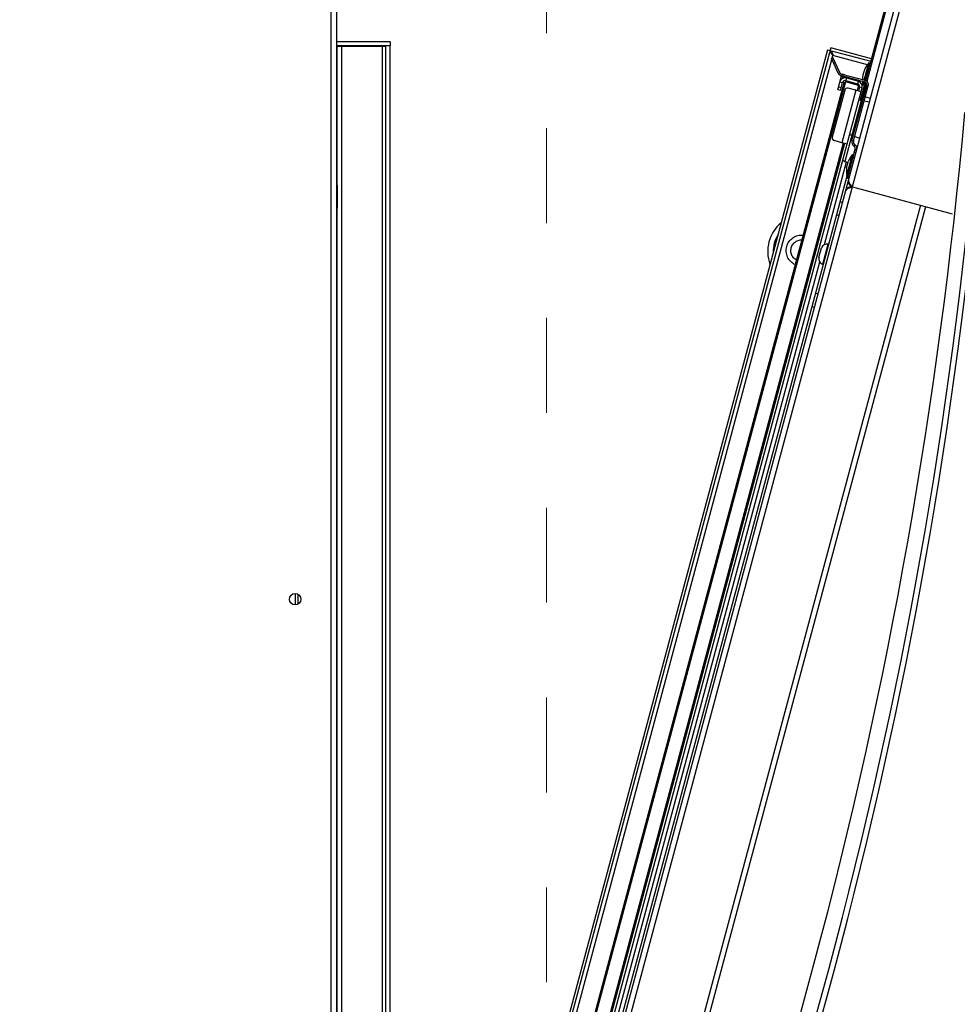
# Model space of a CAD drawing. Header units: millimetres. Extents: x -486876 to 553054, y -140324 to 834178.
# Tile 55 of 155: x -82888 to -82542, y 74179 to 74542. Entities that reach past the tile are written whole.
import ezdxf
from ezdxf.enums import TextEntityAlignment as Align

# ---------------------------------------------------------------- set-up
doc = ezdxf.new("R2010")
doc.units = ezdxf.units.MM
doc.linetypes.add('DASH2', pattern=[0.75, 0.5, -0.25])
doc.linetypes.add('XREF$0$0.5_0.5', pattern=[1, 0.5, -0.5])
doc.layers.add('_XREF', color=252, linetype='DASH2', lineweight=13)
for name, color, linetype in [('XREF$0$DRZWI', 8, 'Continuous'), ('XREF$0$MEBLE_ŁAZIENKOWE_I_KUCHENNE', 8, 'Continuous'), ('XREF$0$WYPEŁNIENIA', 8, 'Continuous')]:
    doc.layers.add(name, color=color, linetype=linetype)
doc.styles.add('XREF$0$APLUS', font='arial.ttf', dxfattribs={"width": 0.6})

# ---------------------------------------------------------------- blocks, each defined once
blk = doc.blocks.new('XREF')
at = {"layer": 'XREF$0$WYPEŁNIENIA'}
h = blk.add_hatch(dxfattribs=at)
h.set_pattern_fill('ANSI31', color=256, scale=3)
h.set_pattern_definition([(45, (-52999.89869501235, 13162.69405348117), (-6.735192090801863, 6.735192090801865), [])])
h.paths.add_polyline_path([(2833.433795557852, 10024.03616853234), (2806.555606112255, 10024.03616853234), (2806.555606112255, 10062.95404092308), (2756.555606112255, 10062.95404092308), (2756.555606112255, 10102.95404092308), (2726.651723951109, 10102.95404092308), (2725.8784229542, 10101.79483248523), (2725.8784229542, 10033.49172764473), (2680.313831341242, 10033.49172764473), (2680.313831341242, 10102.95404092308), (2641.555606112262, 10102.95404092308), (2641.555606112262, 10024.03616853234), (2546.555606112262, 10024.03616853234), (2546.555606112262, 9984.036168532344), (2833.433795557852, 9984.036168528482)])
h.paths.add_polyline_path([(3066.996169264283, 10024.03616853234), (2833.433795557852, 10024.03616853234), (2833.433795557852, 9984.036168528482), (3066.996169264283, 9984.036168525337), (3066.996169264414, 9994.036168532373)])
h.paths.add_polyline_path([(2456.555606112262, 10024.03616853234), (2376.555606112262, 10024.03616853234), (2376.555606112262, 10044.03616853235), (2361.555606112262, 10044.03616853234), (2361.555606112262, 10024.03616853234), (2161.555606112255, 10024.03616853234), (2161.555606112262, 10141.98686812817), (2121.555606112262, 10141.98686812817), (2121.555606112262, 9894.373940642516), (1846.555606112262, 9894.373940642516), (1846.555606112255, 9872.666802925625), (1876.555606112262, 9872.666802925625), (2121.555606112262, 9872.666802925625), (2121.555606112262, 9779.124947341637), (2161.555606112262, 9779.124947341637), (2161.555606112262, 9869.373940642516), (2161.555606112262, 9984.036168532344), (2456.555606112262, 9984.036168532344)])
h.paths.add_polyline_path([(2376.555606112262, 10304.91120831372), (2361.555606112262, 10304.91120831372), (2361.555606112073, 10144.03616853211), (2371.638122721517, 10144.03616853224), (2376.555606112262, 10144.03616853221)])
h.paths.add_polyline_path([(2444.575661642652, 10649.37394064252), (2192.94354898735, 10649.37394064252), (2192.94354898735, 10634.37394064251), (2379.575661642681, 10634.37394064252), (2379.575661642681, 10589.37394064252), (2444.575661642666, 10589.37394064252)])
h.paths.add_polyline_path([(2161.555606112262, 10634.37394064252), (2192.94354898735, 10634.37394064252), (2192.94354898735, 10649.37394064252), (2161.555606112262, 10649.37394064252), (2161.555606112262, 10704.67267602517), (2121.555606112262, 10704.67267602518), (2121.555606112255, 10581.69647244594), (2161.555606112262, 10581.69647244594)])
h.paths.add_polyline_path([(2647.019891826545, 10553.67720751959), (2666.091320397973, 10553.67720751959), (2666.091320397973, 10567.17720751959), (2647.019891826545, 10567.17720751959)], flags=16)
h.paths.add_polyline_path([(2530.525444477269, 10311.91120831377), (2530.525444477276, 10304.91120831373), (2666.555606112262, 10304.91120831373), (2666.555606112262, 10392.95404092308), (2646.555606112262, 10392.95404092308), (2646.555606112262, 10322.95404092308), (2530.525444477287, 10322.95404092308)])
edge = h.paths.add_edge_path()
edge.add_line((2430.525444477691, 10304.91120831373), (2430.525444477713, 10311.91120831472))
edge.add_line((2430.525444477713, 10311.91120831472), (2433.025444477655, 10311.91120831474))
edge.add_line((2433.025444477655, 10311.91120831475), (2430.525444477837, 10314.91120831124))
edge.add_arc((2428.7615503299, 10318.93262461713), 4.391253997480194, 293.6834626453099, 426.3165373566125)
edge.add_line((2430.525444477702, 10322.95404092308), (2161.555606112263, 10322.95404092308))
edge.add_line((2161.555606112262, 10322.95404092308), (2161.555606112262, 10418.77213226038))
edge.add_line((2161.555606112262, 10418.77213226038), (2121.555606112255, 10418.77213226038))
edge.add_line((2121.555606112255, 10418.77213226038), (2121.555606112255, 10304.91120831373))
edge.add_line((2121.555606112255, 10304.91120831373), (2430.525444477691, 10304.91120831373))
h.paths.add_polyline_path([(2666.555606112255, 10649.37394064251), (2641.647590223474, 10649.37394064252), (2641.647590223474, 10634.37394064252), (2646.555606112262, 10634.37394064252), (2646.555606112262, 10497.95404092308), (2666.555606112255, 10497.95404092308)])
at = {"layer": 'XREF$0$MEBLE_ŁAZIENKOWE_I_KUCHENNE'}
for p, q in [((2742.556635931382, 10331.26990154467), (2742.556635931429, 10426.31212132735)), ((2742.756635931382, 10399.88712132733), (2742.756635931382, 10331.26990154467)), ((2763.406135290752, 10396.82483465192), (2762.269919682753, 10392.58442027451)), ((2763.467372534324, 10396.86018999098), (2762.314812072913, 10392.5587757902)), ((2746.204038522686, 10331.27343935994), (2763.718327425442, 10396.63765540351)), ((2746.411149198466, 10331.27364626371), (2763.937394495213, 10396.68248417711)), ((2744.731635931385, 10394.01386391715), (2742.756635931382, 10394.01386391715)), ((2742.781635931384, 10331.27002037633), (2742.781635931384, 10393.87746751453)), ((2744.731635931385, 10393.86387214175), (2742.781635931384, 10393.86387214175)), ((2744.581635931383, 10332.94595706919), (2744.581635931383, 10393.86387214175)), ((2744.731635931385, 10394.01386391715), (2744.731635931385, 10393.86387214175)), ((2744.731635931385, 10333.50576469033), (2744.731635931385, 10393.86387214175)), ((2742.957683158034, 10393.85140867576), (2744.457683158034, 10393.85417836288)), ((2742.957683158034, 10331.27019624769), (2742.957683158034, 10393.85140867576)), ((2760.867668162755, 10393.72625681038), (2744.132931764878, 10331.27137032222)), ((2760.990142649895, 10393.7969674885), (2744.236487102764, 10331.27147377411)), ((2744.457683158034, 10332.48335902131), (2744.457683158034, 10393.85417836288)), ((2760.867668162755, 10393.72625681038), (2762.461445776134, 10393.29920538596)), ((2762.487327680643, 10393.39579796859), (2760.990142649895, 10393.7969674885)), ((2761.045817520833, 10393.42519343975), (2761.069921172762, 10393.51514949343)), ((2762.342512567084, 10393.17415965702), (2761.069921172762, 10393.51514949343)), ((2744.391820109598, 10331.27162895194), (2761.030636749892, 10393.36853803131)), ((2761.066026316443, 10393.43461695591), (2761.011647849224, 10393.4092598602)), ((2761.265218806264, 10392.86547518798), (2761.011647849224, 10393.4092598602)), ((2761.319597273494, 10392.89083228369), (2761.066026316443, 10393.43461695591)), ((2761.150549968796, 10393.2533553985), (2761.096171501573, 10393.2279983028)), ((2762.221623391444, 10392.59736122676), (2762.393547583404, 10393.23899104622)), ((2762.265800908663, 10392.58552389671), (2762.437725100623, 10393.22715371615)), ((2762.437725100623, 10393.22715371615), (2762.393547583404, 10393.23899104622)), ((2762.440740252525, 10393.22193131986), (2762.437725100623, 10393.22715371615)), ((2761.265218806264, 10392.86547518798), (2761.319597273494, 10392.89083228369)), ((2761.394716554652, 10392.75681367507), (2761.410245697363, 10392.81476922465)), ((2761.404468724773, 10392.8318463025), (2761.400586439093, 10392.8173574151)), ((2761.404468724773, 10392.8318463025), (2761.501061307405, 10392.80596439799)), ((2762.260260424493, 10392.58700846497), (2761.410245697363, 10392.81476922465)), ((2761.497179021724, 10392.79147551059), (2761.501061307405, 10392.80596439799)), ((2761.471711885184, 10392.50324569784), (2745.064929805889, 10331.2723013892)), ((2761.532949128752, 10392.5386010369), (2745.116707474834, 10331.27235311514)), ((2761.249177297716, 10392.25229080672), (2761.385057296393, 10392.75940186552)), ((2761.326823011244, 10392.54206855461), (2761.423415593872, 10392.5161866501)), ((2761.345769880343, 10392.22640890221), (2761.423415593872, 10392.5161866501)), ((2761.378586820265, 10392.73525371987), (2761.475179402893, 10392.70937181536)), ((2762.244731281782, 10392.52905291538), (2761.394716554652, 10392.75681367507)), ((2761.467185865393, 10392.67953952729), (2761.481649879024, 10392.73351996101)), ((2761.471711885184, 10392.50324569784), (2761.532949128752, 10392.5386010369)), ((2762.015912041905, 10392.40919151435), (2761.532949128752, 10392.5386010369)), ((2761.571771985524, 10392.68348991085), (2761.545890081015, 10392.58689732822)), ((2761.545890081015, 10392.58689732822), (2761.980556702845, 10392.47042875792)), ((2761.571771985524, 10392.68348991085), (2762.006438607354, 10392.56702134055)), ((2762.006438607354, 10392.56702134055), (2761.980556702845, 10392.47042875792)), ((2762.254390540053, 10392.52646472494), (2762.075817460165, 10391.86002091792)), ((2762.297233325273, 10392.49317101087), (2762.126042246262, 10391.8542772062)), ((2762.173932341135, 10392.41937580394), (2762.206094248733, 10392.53940567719)), ((2762.218109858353, 10392.40753847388), (2762.173932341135, 10392.41937580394)), ((2762.218109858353, 10392.40753847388), (2762.250271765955, 10392.52756834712)), ((2762.223332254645, 10392.41055362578), (2762.218109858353, 10392.40753847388)), ((2762.244731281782, 10392.52905291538), (2762.260260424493, 10392.58700846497)), ((2745.78981717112, 10331.2730255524), (2762.147859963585, 10392.32207236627)), ((2761.503599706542, 10392.23588233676), (2761.037725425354, 10390.49721584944)), ((2761.345769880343, 10392.22640890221), (2761.249177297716, 10392.25229080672)), ((2761.371651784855, 10392.32300148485), (2761.275059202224, 10392.34888338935)), ((2761.915851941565, 10392.22894730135), (2761.398213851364, 10390.29709564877)), ((2761.915851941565, 10392.22894730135), (2761.626074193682, 10392.30659301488)), ((2761.771921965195, 10390.37813419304), (2762.315441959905, 10392.40657842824)), ((2761.829877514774, 10390.36260505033), (2762.373397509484, 10392.39104928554)), ((2762.109037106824, 10392.17718349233), (2761.915851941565, 10392.22894730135)), ((2762.015912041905, 10392.40919151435), (2761.964148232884, 10392.21600634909)), ((2762.051267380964, 10392.34795427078), (2762.012444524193, 10392.20306539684)), ((2762.051267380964, 10392.34795427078), (2762.015912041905, 10392.40919151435)), ((2762.147859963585, 10392.32207236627), (2762.051267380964, 10392.34795427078)), ((2762.315441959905, 10392.40657842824), (2762.373397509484, 10392.39104928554)), ((2762.108810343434, 10391.85731565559), (2761.505258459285, 10389.60482935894)), ((2762.108810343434, 10391.85731565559), (2762.165585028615, 10391.84730474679)), ((2762.168571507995, 10392.01299857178), (2762.207208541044, 10392.00264580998)), ((2762.224899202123, 10391.83684605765), (2762.422613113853, 10391.80198376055)), ((2762.265164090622, 10391.98711666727), (2762.458349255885, 10391.93535285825)), ((2761.446510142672, 10390.28415469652), (2745.762076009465, 10331.7490496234)), ((2761.494806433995, 10390.27121374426), (2745.810372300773, 10331.73610867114)), ((2761.398213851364, 10390.29709564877), (2761.108436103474, 10390.3747413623)), ((2761.591399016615, 10390.24533183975), (2761.398213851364, 10390.29709564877)), ((2761.764077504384, 10390.57075518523), (2761.818251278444, 10390.55103754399)), ((2761.771921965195, 10390.37813419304), (2761.829877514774, 10390.36260505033)), ((2761.874848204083, 10390.53043794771), (2762.063504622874, 10390.46177262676)), ((2761.602760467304, 10388.97407422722), (2761.891902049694, 10390.05316530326)), ((2761.851908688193, 10390.16148826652), (2761.885868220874, 10390.21095290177)), ((2761.919535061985, 10389.9244709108), (2761.861579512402, 10389.9400000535)), ((2761.887461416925, 10390.03659263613), (2761.945416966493, 10390.02106349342)), ((2761.891902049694, 10390.05316530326), (2761.949857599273, 10390.03763616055)), ((2760.754526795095, 10386.5425266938), (2761.570391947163, 10389.58737689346)), ((2761.505258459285, 10389.60482935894), (2761.623955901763, 10389.56162702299)), ((2761.572705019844, 10389.37035612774), (2761.637409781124, 10389.61183758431)), ((2761.580346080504, 10389.0836077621), (2761.787401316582, 10389.85634842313)), ((2761.787401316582, 10389.85634842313), (2761.835697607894, 10389.84340747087)), ((2761.867771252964, 10389.73128574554), (2761.809815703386, 10389.74681488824)), ((2761.712479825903, 10389.15173024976), (2761.654524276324, 10389.16725939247)), ((2746.509912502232, 10332.80134692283), (2761.590005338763, 10389.08101957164)), ((2761.580346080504, 10389.0836077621), (2761.628642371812, 10389.07066680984)), ((2761.660716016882, 10388.95854508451), (2761.602760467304, 10388.97407422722)), ((2742.791601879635, 10387.87960663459), (2742.791601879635, 10388.72578715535)), ((2761.789196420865, 10388.66529981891), (2765.470446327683, 10387.67891187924)), ((2761.427778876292, 10388.08921184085), (2761.331186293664, 10388.11509374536)), ((2764.300603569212, 10387.99237030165), (2749.522036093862, 10332.83800562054)), ((2749.715221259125, 10332.78624181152), (2764.493788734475, 10387.94060649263)), ((2761.298369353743, 10387.6062489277), (2761.201776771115, 10387.63213083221)), ((2760.554457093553, 10386.06631563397), (2760.647631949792, 10386.41404893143)), ((2760.695878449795, 10385.82136665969), (2760.892580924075, 10386.55547028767)), ((2760.892580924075, 10386.55547028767), (2760.911899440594, 10386.55029390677)), ((2747.321818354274, 10336.4109763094), (2760.582791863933, 10385.90160320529)), ((2760.695878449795, 10385.82136665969), (2760.715196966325, 10385.81619027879)), ((2760.521912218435, 10384.70847144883), (2760.425319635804, 10384.73435335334)), ((2760.392502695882, 10384.22550853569), (2760.295910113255, 10384.2513904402)), ((2741.236635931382, 10373.67098010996), (2741.236635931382, 10373.25326254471)), ((2741.336635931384, 10373.64025233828), (2741.336635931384, 10373.28399031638))]:
    blk.add_line(p, q, dxfattribs=at)
at = {"layer": 'XREF$0$MEBLE_ŁAZIENKOWE_I_KUCHENNE', "linetype": 'XREF$0$0.5_0.5', "lineweight": 9, "ltscale": 7}
blk.add_lwpolyline([(2670.506635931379, 10424.33577105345), (2670.506635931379, 10324.33577105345), (2750.506635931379, 10324.33577105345), (2750.506635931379, 10424.33577105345)], close=True, dxfattribs=at)
at = {"layer": 'XREF$0$MEBLE_ŁAZIENKOWE_I_KUCHENNE'}
blk.add_circle((2741.231635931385, 10373.46212132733), 0.2100000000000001, dxfattribs=at)
for centre, radius, start, end in [((2763.104776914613, 10392.60918723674), 0.9500000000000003, 138.4746479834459, 179.651313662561), ((2761.446480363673, 10392.94999884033), 0.2000000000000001, 204.9999999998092, 254.9999999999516), ((2761.446480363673, 10392.94999884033), 0.14, 205.0000000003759, 254.9999999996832), ((2761.520008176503, 10392.49030474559), 0.2000000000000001, 74.99999999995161, 164.9999999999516), ((2761.520008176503, 10392.49030474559), 0.1, 75.00000000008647, 165.0000000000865), ((2761.954674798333, 10392.37383617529), 0.1, 345.0000000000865, 75.00000000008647), ((2761.954674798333, 10392.37383617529), 0.2000000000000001, 344.9999999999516, 74.99999999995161), ((2763.104776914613, 10392.60918723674), 0.9500000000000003, 183.4290538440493, 191.5253520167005), ((2762.218849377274, 10392.43246033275), 0.1, 345.0000000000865, 75.00000000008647), ((2762.218849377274, 10392.43246033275), 0.1600000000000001, 344.9999999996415, 75.0000000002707), ((2761.600192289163, 10392.21000043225), 0.1, 75.00000000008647, 165.0000000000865), ((2762.074080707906, 10391.66035410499), 0.2000000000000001, 79.99999999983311, 105.136251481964), ((2582.043663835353, 10407.78847325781), 184.61766817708, 335.088513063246, 354.9114869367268), ((2761.832481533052, 10390.75869370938), 0.2000000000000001, 224.8637485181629, 250.0000000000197), ((2587.159905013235, 10406.4175805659), 179.90000000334, 335.0885130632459, 354.9114869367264), ((2587.159905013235, 10406.4175805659), 180.1000000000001, 335.0885130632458, 354.9114869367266), ((2761.134318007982, 10390.47133394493), 0.1, 165.0000000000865, 255.0000000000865), ((2761.965107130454, 10390.32637038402), 0.2000000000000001, 164.9999999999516, 235.5287793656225), ((2761.965107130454, 10390.32637038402), 0.14, 164.9999999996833, 235.5287793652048), ((2761.795309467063, 10390.07904720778), 0.1, 345.0000000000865, 55.52877936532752), ((2761.795309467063, 10390.07904720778), 0.1600000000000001, 344.9999999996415, 55.52877936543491), ((2761.573662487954, 10389.79276788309), 0.2000000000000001, 224.8637485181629, 250.0000000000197), ((2762.499007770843, 10389.25156357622), 0.9338888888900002, 139.6392330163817, 157.3079374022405), ((2762.499007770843, 10389.25156357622), 0.9338888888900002, 172.6920625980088, 190.3607669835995), ((2761.840960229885, 10388.85848498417), 0.2000000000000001, 164.9999999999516, 254.9999999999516), ((2761.737432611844, 10388.47211465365), 0.2000000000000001, 74.99999999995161, 164.9999999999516), ((2760.062918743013, 10386.27963228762), 1.4, 130.4593175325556, 199.5406814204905), ((2759.966326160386, 10386.30551419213), 1.1, 147.7510473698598, 182.2489526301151), ((2759.966326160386, 10386.30551419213), 1.075, 152.7253265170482, 177.2746734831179), ((2760.840817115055, 10386.36228512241), 0.2000000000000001, 74.99999999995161, 164.9999999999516), ((2760.747642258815, 10386.01455182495), 0.2000000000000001, 164.9999999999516, 254.9999999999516)]:
    blk.add_arc(centre, radius, start, end, dxfattribs=at)
for points, start_tangent, end_tangent in [([(2742.781635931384, 10393.85295557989), (2742.792777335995, 10393.8523615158), (2742.806312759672, 10393.85209242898), (2742.824546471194, 10393.85185570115)], (-8.326672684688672e-15, -1), (0.9999189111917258, 0.01273463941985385)), ([(2742.824546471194, 10393.85185570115), (2742.846794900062, 10393.8516602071), (2742.872223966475, 10393.85151327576), (2742.899880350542, 10393.85142041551), (2742.928727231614, 10393.85138510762)], (0.9999189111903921, 0.01273463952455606), (0.9999999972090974, -7.471148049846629e-05)), ([(2742.928727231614, 10393.85138510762), (2742.957683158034, 10393.85140867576)], (0.9999999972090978, -7.471147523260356e-05), (0.9999982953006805, 0.001846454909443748)), ([(2744.457683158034, 10393.85417836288), (2744.486437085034, 10393.85426308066), (2744.513017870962, 10393.85440578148), (2744.536371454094, 10393.85460080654), (2744.555571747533, 10393.8548404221)], (0.9999982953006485, 0.001846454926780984), (0.9944562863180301, 0.1051508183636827)), ([(2744.555571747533, 10393.8548404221), (2744.569857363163, 10393.8551151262), (2744.581635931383, 10393.855725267)], (0.9944562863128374, 0.1051508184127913), (8.326672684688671e-15, 1)), ([(2760.964253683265, 10393.70034854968), (2760.965423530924, 10393.6605984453), (2760.986995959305, 10393.61547600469), (2761.024209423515, 10393.5663372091), (2761.069921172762, 10393.51514949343)], (-0.2588190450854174, -0.9659258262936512), (0.6758872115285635, -0.7370050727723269)), ([(2760.964260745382, 10393.70037490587), (2760.997488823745, 10393.67949490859), (2761.025190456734, 10393.63798993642), (2761.048679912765, 10393.58076490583), (2761.069921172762, 10393.51514949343)], (0.9659258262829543, -0.2588190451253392), (0.2975619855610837, -0.9547025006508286)), ([(2762.439805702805, 10393.21849077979, 41.42321079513), (2762.433794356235, 10393.2171884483, 41.41833713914), (2762.430788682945, 10393.21653728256, 41.41590031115), (2762.429285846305, 10393.2162116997, 41.41468189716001), (2762.427783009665, 10393.21588611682, 41.41346348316), (2762.426280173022, 10393.21556053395, 41.41224506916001), (2762.424777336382, 10393.21523495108, 41.41102665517), (2762.424401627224, 10393.21515355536, 41.41072205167), (2762.424025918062, 10393.21507215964, 41.41041744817), (2762.423838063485, 10393.21503146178, 41.41026514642), (2762.423665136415, 10393.21497914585, 41.41010009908), (2762.423334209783, 10393.21486289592, 41.40975725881), (2762.422672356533, 10393.21463039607, 41.40907157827), (2762.422010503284, 10393.21439789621, 41.40838589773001), (2762.420686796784, 10393.21393289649, 41.40701453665), (2762.419363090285, 10393.21346789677, 41.40564317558), (2762.416715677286, 10393.21253789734, 41.40290045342), (2762.414068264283, 10393.21160789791, 41.40015773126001), (2762.412744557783, 10393.2111428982, 41.39878637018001), (2762.411420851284, 10393.21067789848, 41.39741500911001), (2762.410758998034, 10393.21044539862, 41.39672932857), (2762.410097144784, 10393.21021289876, 41.39604364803), (2762.409766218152, 10393.21009664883, 41.39570080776), (2762.409609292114, 10393.21003309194, 41.39552412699), (2762.409469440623, 10393.20995867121, 41.39533692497), (2762.409189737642, 10393.20980982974, 41.39496252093), (2762.408910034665, 10393.20966098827, 41.39458811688), (2762.407791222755, 10393.2090656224, 41.3930905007), (2762.406672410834, 10393.20847025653, 41.39159288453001), (2762.405553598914, 10393.20787489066, 41.39009526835), (2762.404434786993, 10393.2072795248, 41.38859765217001), (2762.402197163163, 10393.20608879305, 41.38560241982), (2762.401078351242, 10393.20549342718, 41.38410480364), (2762.399959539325, 10393.2048980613, 41.38260718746), (2762.399400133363, 10393.20460037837, 41.38185837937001), (2762.398840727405, 10393.20430269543, 41.38110957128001), (2762.398281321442, 10393.2040050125, 41.3803607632), (2762.398001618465, 10393.20385617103, 41.37998635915), (2762.397721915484, 10393.20370732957, 41.37961195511), (2762.397498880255, 10393.20352879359, 41.37921327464), (2762.397275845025, 10393.20335025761, 41.37881459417), (2762.396829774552, 10393.20299318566, 41.37801723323), (2762.396383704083, 10393.2026361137, 41.37721987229), (2762.395937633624, 10393.20227904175, 41.37642251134), (2762.395045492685, 10393.20156489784, 41.37482778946), (2762.394153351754, 10393.20085075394, 41.37323306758), (2762.392369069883, 10393.19942246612, 41.37004362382), (2762.391476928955, 10393.19870832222, 41.36844890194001), (2762.390584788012, 10393.19799417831, 41.36685418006), (2762.389692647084, 10393.19728003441, 41.36525945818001), (2762.388800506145, 10393.1965658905, 41.3636647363), (2762.388577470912, 10393.19638735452, 41.36326605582), (2762.388354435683, 10393.19620881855, 41.36286737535), (2762.388242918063, 10393.19611955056, 41.36266803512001), (2762.388151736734, 10393.19602154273, 41.36246318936), (2762.387989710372, 10393.19581678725, 41.36204799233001), (2762.387665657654, 10393.19540727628, 41.36121759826), (2762.387341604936, 10393.1949977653, 41.36038720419), (2762.386693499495, 10393.19417874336, 41.35872641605), (2762.386045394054, 10393.19335972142, 41.35706562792), (2762.384749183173, 10393.19172167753, 41.35374405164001), (2762.383452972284, 10393.19008363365, 41.35042247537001), (2762.382804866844, 10393.18926461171, 41.34876168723), (2762.382156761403, 10393.18844558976, 41.34710089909), (2762.381832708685, 10393.18803607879, 41.34627050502), (2762.381508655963, 10393.18762656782, 41.34544011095), (2762.381346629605, 10393.18742181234, 41.34502491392), (2762.381276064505, 10393.18731482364, 41.34481428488), (2762.381226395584, 10393.18719861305, 41.34459759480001), (2762.381127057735, 10393.18696619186, 41.34416421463), (2762.381027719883, 10393.18673377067, 41.34373083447), (2762.380630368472, 10393.18580408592, 41.34199731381), (2762.380233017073, 10393.18487440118, 41.34026379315), (2762.379835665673, 10393.18394471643, 41.33853027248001), (2762.379438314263, 10393.18301503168, 41.33679675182), (2762.378643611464, 10393.18115566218, 41.3333297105), (2762.377054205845, 10393.17743692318, 41.32639562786)], (-0.7660105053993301, -0.1659527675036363, -0.6210375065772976), (-0.1980012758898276, -0.4632644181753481, -0.8638180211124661)), ([(2762.128275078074, 10392.05579541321), (2762.128889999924, 10392.04338498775), (2762.136763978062, 10392.03089379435), (2762.150698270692, 10392.02022350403), (2762.168571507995, 10392.01299857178)], (-0.2588190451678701, -0.965925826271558), (0.9659258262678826, -0.2588190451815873)), ([(2761.647775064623, 10388.91024879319), (2761.645201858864, 10388.89501216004), (2761.645425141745, 10388.87902250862), (2761.648386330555, 10388.86229241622), (2761.653988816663, 10388.84484464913), (2761.662059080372, 10388.82679115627), (2761.672444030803, 10388.80810811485), (2761.684946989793, 10388.78883860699), (2761.699331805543, 10388.76904916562), (2761.715324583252, 10388.74882358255), (2761.732616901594, 10388.72826062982), (2761.750909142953, 10388.70742946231), (2761.769879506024, 10388.68641375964), (2761.789196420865, 10388.66529981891)], (-0.2588190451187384, -0.9659258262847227), (0.6758264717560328, -0.7370607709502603)), ([(2761.556900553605, 10388.55049482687), (2761.544247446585, 10388.52387846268)], (-0.5672285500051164, -0.8235604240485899), (-0.2588190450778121, -0.9659258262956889)), ([(2761.626711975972, 10388.60530977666), (2761.571893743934, 10388.56823446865), (2761.556900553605, 10388.55049482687)], (-0.8933967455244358, -0.4492685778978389), (-0.5672285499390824, -0.8235604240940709)), ([(2761.737092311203, 10388.64866923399), (2761.702326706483, 10388.63681267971), (2761.626711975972, 10388.60530977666)], (-0.9500005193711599, -0.3122483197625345), (-0.8933967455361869, -0.4492685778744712)), ([(2761.789196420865, 10388.66529981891), (2761.737092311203, 10388.64866923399)], (-0.9538132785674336, -0.3004001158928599), (-0.9500005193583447, -0.3122483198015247)), ([(2759.673966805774, 10385.79989492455), (2759.589260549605, 10385.84894142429), (2759.448493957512, 10385.98970136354), (2759.364360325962, 10386.17011386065), (2759.347007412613, 10386.36841850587), (2759.398528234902, 10386.56069683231), (2759.512708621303, 10386.72375723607), (2759.675776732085, 10386.83793222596), (2759.868064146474, 10386.88945061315), (2759.965945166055, 10386.8895729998)], (-0.9047719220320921, 0.4258964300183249), (0.9965036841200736, -0.08354883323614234)), ([(2759.719370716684, 10385.97019215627), (2759.674260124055, 10386.0001241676), (2759.571353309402, 10386.11746093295), (2759.521183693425, 10386.26524361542), (2759.531389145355, 10386.42097364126), (2759.600415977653, 10386.56094252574), (2759.717755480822, 10386.66384127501), (2759.865543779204, 10386.71400448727), (2759.919576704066, 10386.71737107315)], (-0.8686050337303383, 0.4955050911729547), (0.9999865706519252, -0.005182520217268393))]:
    blk.add_spline(points, degree=3, dxfattribs=dict(at, start_tangent=start_tangent, end_tangent=end_tangent))
at = {"style": 'XREF$0$APLUS'}
blk.add_attdef('165', text='', height=12.94117647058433, rotation=90, dxfattribs=at).set_placement((5850.278498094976, 4086.907779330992), align=Align.TOP_CENTER)
blk.add_attdef('70', text='', height=12.94117647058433, rotation=90, dxfattribs=at).set_placement((5846.743639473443, 4087.031364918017), align=Align.BOTTOM_CENTER)
at = {"layer": 'XREF$0$DRZWI', "style": 'XREF$0$APLUS'}
for tag, height, p in [('90', 10.58823529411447, (3968.05138817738, 17970.78243881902)), ('90', 10.58823529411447, (4273.691855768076, 17907.62937718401)), ('90', 10.58823529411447, (4647.106231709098, 17907.629377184)), ('90', 10.58823529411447, (4995.741231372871, 17907.629377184)), ('90', 10.58823529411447, (5345.009461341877, 17907.629377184)), ('90', 8.235294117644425, (3625.85855080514, 17450.53331486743)), ('90', 8.235294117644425, (4282.578876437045, 17436.63887438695)), ('90', 8.235294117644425, (4577.820190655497, 17436.63887438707)), ('90', 8.235294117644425, (5003.123057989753, 17436.63887438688)), ('90', 8.235294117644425, (5300.954962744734, 17436.63887438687)), ('90', 8.235294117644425, (5625.634958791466, 17350.9567237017)), ('110', 12.94117647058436, (3772.727889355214, 10725.01048389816)), ('100', 12.94117647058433, (3763.845640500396, 10003.37616849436)), ('90', 10.58823529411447, (3383.406724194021, 9921.969486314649)), ('83', 10.58823529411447, (4118.725536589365, 4184.033900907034))]:
    blk.add_attdef(tag, text='', height=height, dxfattribs=at).set_placement(p, align=Align.BOTTOM_CENTER)
for tag, height, p in [('200', 10.58823529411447, (3967.950272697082, 17967.89028176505)), ('200', 10.58823529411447, (4273.590740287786, 17904.73722013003)), ('200', 10.58823529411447, (4647.005116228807, 17904.73722013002)), ('200', 10.58823529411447, (4995.640115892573, 17904.73722013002)), ('200', 10.58823529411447, (5344.908345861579, 17904.73722013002)), ('200', 8.235294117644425, (3625.85855080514, 17448.283859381)), ('200', 8.235294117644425, (4282.578876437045, 17434.38941890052)), ('200', 8.235294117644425, (4577.820190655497, 17434.38941890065)), ('200', 8.235294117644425, (5003.123057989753, 17434.38941890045)), ('200', 8.235294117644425, (5300.954962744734, 17434.38941890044)), ('200', 8.235294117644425, (5625.634958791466, 17348.70726821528)), ('210', 12.94117647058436, (3772.604303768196, 10721.47562527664)), ('200', 12.94117647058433, (3763.845640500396, 9999.841309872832)), ('200', 10.58823529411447, (3383.305608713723, 9919.07732926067)), ('178', 10.58823529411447, (4118.624421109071, 4181.141743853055))]:
    blk.add_attdef(tag, text='', height=height, dxfattribs=at).set_placement(p, align=Align.TOP_CENTER)
for tag, height, p in [('205', 10.58823529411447, (4204.918472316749, 17787.31094265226)), ('210', 10.58823529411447, (5722.646788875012, 17787.31094265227)), ('210', 12.94117647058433, (4602.863767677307, 17776.83468842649)), ('210', 12.94117647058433, (4951.498767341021, 17776.83468842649)), ('210', 12.94117647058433, (5300.981601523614, 17776.8346884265)), ('210', 12.94117647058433, (4044.068455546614, 17776.19269326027)), ('210', 12.94117647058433, (3579.161893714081, 17557.03874816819)), ('210', 12.94117647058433, (3935.875477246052, 17557.03874816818)), ('210', 12.94117647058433, (4219.126524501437, 17557.03874816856)), ('210', 12.94117647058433, (4633.700597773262, 17557.03874816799)), ('210', 12.94117647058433, (4958.426400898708, 17557.03874816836)), ('210', 12.94117647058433, (5356.835369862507, 17557.03874816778)), ('210', 12.94117647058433, (5615.895849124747, 17557.03874816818)), ('200', 11.76470588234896, (4716.099611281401, 10187.14885064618)), ('200', 11.76470588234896, (4936.965824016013, 10128.95274218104)), ('200', 11.76470588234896, (5363.024647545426, 10117.09832475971)), ('210', 13.5294117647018, (3475.751140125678, 9987.904054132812)), ('170', 11.76470588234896, (4209.381099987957, 4035.728122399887))]:
    blk.add_attdef(tag, text='', height=height, rotation=90, dxfattribs=at).set_placement(p, align=Align.TOP_CENTER)
for tag, height, p in [('100', 10.58823529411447, (5719.754631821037, 17787.41205813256)), ('96', 10.58823529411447, (4202.026315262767, 17787.41205813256)), ('100', 12.94117647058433, (4599.328909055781, 17776.95827401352)), ('100', 12.94117647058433, (4947.963908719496, 17776.95827401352)), ('100', 12.94117647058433, (5297.446742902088, 17776.95827401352)), ('100', 12.94117647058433, (4040.533596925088, 17776.31627884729)), ('100', 12.94117647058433, (3575.627035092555, 17557.16233375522)), ('100', 12.94117647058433, (3932.340618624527, 17557.16233375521)), ('100', 12.94117647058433, (4215.591665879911, 17557.16233375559)), ('100', 12.94117647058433, (4630.165739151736, 17557.16233375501)), ('100', 12.94117647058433, (4954.891542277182, 17557.16233375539)), ('100', 12.94117647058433, (5353.300511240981, 17557.16233375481)), ('100', 12.94117647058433, (5612.360990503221, 17557.16233375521)), ('90', 11.76470588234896, (4712.886103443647, 10187.26120117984)), ('90', 11.76470588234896, (4933.752316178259, 10129.0650927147)), ('90', 11.76470588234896, (5359.811139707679, 10117.21067529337)), ('120', 13.5294117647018, (3472.055606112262, 9987.904054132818)), ('90', 11.76470588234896, (4206.167592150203, 4035.840472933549))]:
    blk.add_attdef(tag, text='', height=height, rotation=90, dxfattribs=at).set_placement(p, align=Align.BOTTOM_CENTER)

msp = doc.modelspace()

# ---------------------------------------------------------------- block references
at = {"layer": '_XREF', "xscale": 10, "yscale": 10, "zscale": 10}
msp.add_blockref('XREF', (-110198.4698576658, -29406.42919279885), dxfattribs=at)

doc.saveas('drawing.dxf')
